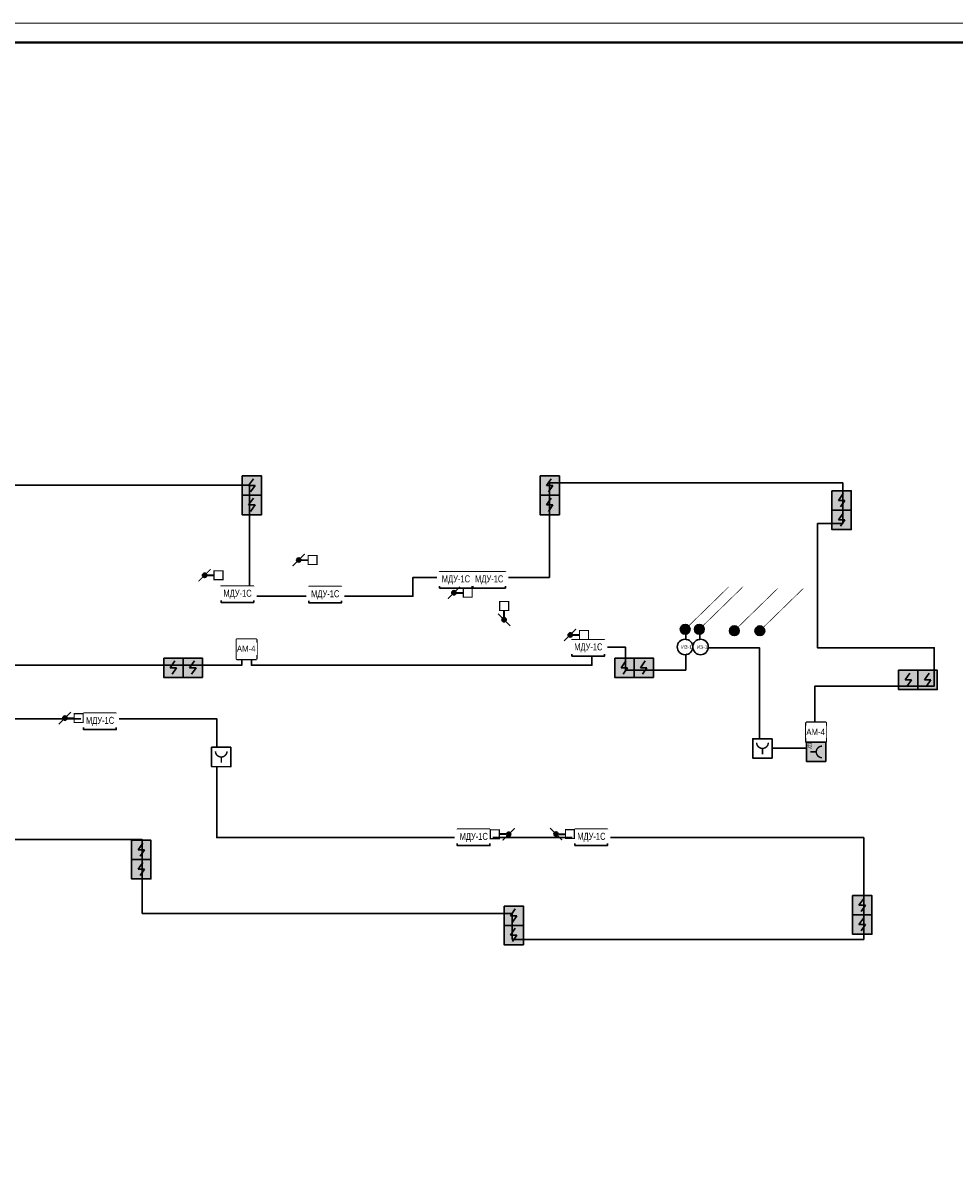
# Model space of a CAD drawing. Header units: millimetres. Extents: x -816133 to 919604, y 87941 to 147341.
# Tile 36 of 256: x -266629 to -242565, y 117641 to 147341. Entities that reach past the tile are written whole.
import ezdxf
from ezdxf.enums import TextEntityAlignment as Align

# ---------------------------------------------------------------- set-up
doc = ezdxf.new("R2010")
doc.units = ezdxf.units.MM
doc.set_wipeout_variables(frame=1)
for name, color, linetype, lineweight in [('_АПС_Оборудование', 1, 'Continuous', 30), ('RC-Извещатели_пожарные', 1, 'Continuous', 30), ('СОУЭ', 1, 'Continuous', 30), ('СС-011-ПОЖ-СИГНАЛИЗАЦИЯ', 1, 'Continuous', 30), ('УГО АПС и АПЗ$0$_АПС_Оборудование', 1, 'Continuous', 30), ('УГО АПС и АПЗ$0$СС-011-ПОЖ-СИГНАЛИЗАЦИЯ', 1, 'Continuous', 30)]:
    doc.layers.add(name, color=color, linetype=linetype, lineweight=lineweight)
for name, color, linetype in [('EI_HATCH_GALV', 7, 'Continuous'), ('АПС', 5, 'Continuous'), ('АПС_Оборудование', 1, 'Continuous'), ('формат', 250, 'Continuous')]:
    doc.layers.add(name, color=color, linetype=linetype)
doc.styles.add('Arial', font='arial.ttf', dxfattribs={"width": 0.9, "height": 700})
doc.styles.add('Arial Narrow', font='ARIALN.TTF', dxfattribs={"width": 0.9, "height": 600})
doc.styles.add('CP.Text', font='arial.ttf')
doc.styles.get("Standard").update_dxf_attribs({"font": 'isocpeur.ttf', "width": 0.9})

# ---------------------------------------------------------------- blocks, each defined once
blk = doc.blocks.new('*U1162')
at = {"color": 0, "lineweight": 0}
blk.add_lwpolyline([(-841, 0), (0, 0), (0, 594), (-841, 594)], close=True, dxfattribs=at)
at = {"lineweight": 40}
blk.add_lwpolyline([(-821, 5), (-5, 5), (-5, 589), (-821, 589)], close=True, dxfattribs=at)
at = {"style": 'Arial', "width": 0.9, "flags": 8}
blk.add_attdef('FORMAT', (-36.87, 1.26), '', height=2.8, dxfattribs=at)
blk = doc.blocks.new('*U1156')
at = {"ltscale": 100}
h = blk.add_hatch(color=256, dxfattribs=at)
h.dxf.hatch_style = 1
h.paths.add_polyline_path([(-34.8, 0, 1), (34.8, 0, 1)])
at = {"lineweight": 30}
blk.add_lwpolyline([(312.8, 312.8, 0, 45, 0), (185.6, 185.6, 4.5, 4.5, 0), (24.6, 24.6, 4.5, 4.5, 0)], format="xyseb", dxfattribs=at)
blk.add_circle((0, 0), 34.8, dxfattribs=at)
blk = doc.blocks.new('ам4')
at = {"layer": '_АПС_Оборудование', "lineweight": 40, "ltscale": 100}
blk.add_lwpolyline([(445835, -194248), (445327, -194248), (445327, -193740), (445835, -193740)], close=True, dxfattribs=at)
blk.add_wipeout([(445327, -193740), (445835, -193740), (445835, -194248), (445327, -194248)]).dxf.layer = 'АПС_Оборудование'
at = {"layer": '_АПС_Оборудование', "ltscale": 100, "insert": (445583, -193981), "char_height": 160, "attachment_point": 5, "style": 'Arial', "bg_fill": 2}
blk.add_mtext_dynamic_manual_height_columns('\\pxi-0.17961;АМ-4', width=363, gutter_width=174694, heights=[0], dxfattribs=at)
blk = doc.blocks.new('RC-UGO-IRA-01')
blk.add_wipeout([(2.5, 2.5), (2.5, -2.5), (-2.5, -2.5), (-2.5, 2.5)]).dxf.layer = 'RC-Извещатели_пожарные'
blk.add_wipeout([(-2.5, -2.5), (-2.5, 2.5), (2.5, 2.5), (2.5, -2.5)]).dxf.layer = 'RC-Извещатели_пожарные'
at = {"layer": 'RC-Извещатели_пожарные', "ltscale": 30}
blk.add_lwpolyline([(2.5, 2.5), (2.5, -2.5), (-2.5, -2.5), (-2.5, 2.5)], close=True, dxfattribs=at)
at = {"layer": 'RC-Извещатели_пожарные', "ltscale": 30, "const_width": 0.375}
blk.add_lwpolyline([(-1.5, 1.5, 1), (1.5, 1.5, 1)], format="xyb", dxfattribs=at)
blk.add_lwpolyline([(0, 0), (0, -1.5)], dxfattribs=at)
at = {"layer": 'RC-Извещатели_пожарные'}
blk.add_attdef('PSTN', text='', height=1.5, dxfattribs=at).set_placement((2.5, 2.5), align=Align.BOTTOM_CENTER)
blk = doc.blocks.new('_МДУ')
at = {"color": 1}
blk.add_wipeout([(-350, 175), (350, 175), (350, -175), (-350, -175)], dxfattribs=at)
at = {"layer": 'АПС', "color": 1, "lineweight": 30, "ltscale": 200}
blk.add_lwpolyline([(350, 175), (-350, 175), (-350, -175), (350, -175)], close=True, dxfattribs=at)
at = {"layer": 'АПС', "color": 0, "lineweight": 30, "ltscale": 200, "insert": (3, 0), "char_height": 151, "width": 668.29, "attachment_point": 5, "style": 'Arial Narrow', "bg_fill": 2}
blk.add_mtext('МДУ-1С', dxfattribs=at)
blk = doc.blocks.new('озк_выт')
at = {"layer": 'УГО АПС и АПЗ$0$_АПС_Оборудование', "ltscale": 200}
h = blk.add_hatch(color=5, dxfattribs=at)
h.dxf.hatch_style = 1
h.paths.add_polyline_path([(468756, -41333, 1), (468645, -41333, 1)])
at = {"color": 5, "const_width": 29.5}
blk.add_lwpolyline([(468544, -41177), (468661, -41294)], dxfattribs=at)
at = {"layer": 'УГО АПС и АПЗ$0$_АПС_Оборудование', "color": 5, "lineweight": 35, "ltscale": 200}
blk.add_line((468631, -41333), (468458, -41334), dxfattribs=at)
at = {"layer": 'УГО АПС и АПЗ$0$_АПС_Оборудование', "color": 5, "const_width": 29.5}
blk.add_lwpolyline([(468227, -41449), (468458, -41449), (468458, -41218), (468227, -41218)], close=True, dxfattribs=at)
blk.add_lwpolyline([(468740, -41373), (468857, -41490)], dxfattribs=at)
at = {"layer": 'УГО АПС и АПЗ$0$_АПС_Оборудование', "color": 5}
blk.add_circle((468700, -41333), 55.4, dxfattribs=at)
blk = doc.blocks.new('озк_пр')
at = {"layer": 'УГО АПС и АПЗ$0$_АПС_Оборудование', "ltscale": 200}
h = blk.add_hatch(color=1, dxfattribs=at)
h.dxf.hatch_style = 1
h.paths.add_polyline_path([(468761, -41723, 1), (468650, -41723, 1)])
at = {"color": 1, "const_width": 29.5}
blk.add_lwpolyline([(468549, -41567), (468666, -41684)], dxfattribs=at)
at = {"layer": 'УГО АПС и АПЗ$0$_АПС_Оборудование', "color": 1, "lineweight": 35, "ltscale": 200}
blk.add_line((468636, -41723), (468463, -41723), dxfattribs=at)
at = {"layer": 'УГО АПС и АПЗ$0$_АПС_Оборудование', "color": 1, "const_width": 29.5}
blk.add_lwpolyline([(468233, -41839), (468463, -41839), (468463, -41608), (468232, -41608)], close=True, dxfattribs=at)
blk.add_lwpolyline([(468745, -41762), (468862, -41880)], dxfattribs=at)
at = {"layer": 'УГО АПС и АПЗ$0$_АПС_Оборудование', "color": 1}
blk.add_circle((468706, -41723), 55.4, dxfattribs=at)
blk = doc.blocks.new('ИП 212-64 прот.R3')
at = {"layer": 'EI_HATCH_GALV', "lineweight": 30, "true_color": 0xffffff}
h = blk.add_hatch(color=7, dxfattribs=at)
h.dxf.hatch_style = 1
h.paths.add_polyline_path([(-2.5, 2.5), (2.5, 2.5), (2.5, -2.5), (-2.5, -2.5)])
at = {"color": 1, "linetype": 'ByBlock', "lineweight": -2}
for p, q in [((0.4, 1.77), (-0.83, 0)), ((-0.83, 0), (0.83, 0)), ((0.83, 0), (-0.31, -1.64))]:
    blk.add_line(p, q, dxfattribs=at)
at = {"color": 1, "linetype": 'ByBlock', "lineweight": -2, "ltscale": 0.1}
blk.add_lwpolyline([(-2.5, 2.5), (2.5, 2.5), (2.5, -2.5), (-2.5, -2.5)], close=True, dxfattribs=at)
blk = doc.blocks.new('УДП')
at = {"color": 30}
blk.add_wipeout([(324223, -148669), (324222, -149169), (323722, -149169), (323723, -148669)], dxfattribs=at).dxf.layer = 'RC-Извещатели_пожарные'
blk.add_wipeout([(323722, -149169), (323723, -148669), (324223, -148669), (324222, -149169)], dxfattribs=at).dxf.layer = 'RC-Извещатели_пожарные'
at = {"layer": 'EI_HATCH_GALV', "lineweight": 30, "true_color": 0xffffff}
h = blk.add_hatch(color=7, dxfattribs=at)
h.dxf.hatch_style = 1
h.paths.add_polyline_path([(324223, -148669), (324222, -149169), (323722, -149169), (323723, -148669)])
at = {"layer": 'RC-Извещатели_пожарные', "color": 30, "ltscale": 30}
blk.add_lwpolyline([(324223, -148669), (324222, -149169), (323722, -149169), (323723, -148669)], close=True, dxfattribs=at)
at = {"layer": 'RC-Извещатели_пожарные', "color": 30, "ltscale": 30, "const_width": 37.5}
blk.add_lwpolyline([(323823, -148769, 1), (324123, -148769, 1)], format="xyb", dxfattribs=at)
blk.add_lwpolyline([(323972, -148919), (323972, -149069)], dxfattribs=at)
at = {"color": 30, "lineweight": 30, "style": 'Arial Narrow', "width": 0.9}
blk.add_text('ДУ', height=100, dxfattribs=at).set_placement((323814, -149078), align=Align.MIDDLE_CENTER)
blk = doc.blocks.new('ИЗ-1')
blk.add_wipeout([(469979, -66893), (470179, -67093), (470379, -66893), (470179, -66693)])
blk.add_circle((470179, -66893), 200)
at = {"layer": 'УГО АПС и АПЗ$0$СС-011-ПОЖ-СИГНАЛИЗАЦИЯ', "color": 1, "style": 'CP.Text', "width": 0.8}
blk.add_text('ИЗ-1', height=90, dxfattribs=at).set_placement((470079, -66939))

msp = doc.modelspace()

# ---------------------------------------------------------------- linework, layer by layer
at = {"layer": 'СС-011-ПОЖ-СИГНАЛИЗАЦИЯ', "ltscale": 100}
for points in [[(-249156, 131608), (-249156, 131208), (-247616, 131208), (-247616, 128614), (-246181, 128614), (-246181, 130217), (-243101, 130217), (-243101, 131208), (-246118, 131208), (-246118, 134412), (-245464, 134412), (-245464, 135467), (-253038, 135467), (-253038, 133021), (-256561, 133021), (-256561, 132536), (-260780, 132536), (-260780, 135403), (-270640, 135403)], [(-274350, 130755), (-260981, 130755), (-260981, 131022), (-260733, 131022), (-260733, 130755), (-251938, 130755), (-251938, 131223), (-251077, 131223), (-251077, 130628), (-249515, 130628), (-249515, 131660)], [(-273101, 126253), (-263550, 126253), (-263550, 124343), (-263550, 124343), (-263550, 124347), (-253999, 124347), (-253999, 123672), (-244920, 123672), (-244920, 126303), (-261626, 126303), (-261626, 129372), (-269558, 129372)]]:
    msp.add_lwpolyline(points, dxfattribs=at)

# ---------------------------------------------------------------- block references
at = {"xscale": 3.600000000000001, "yscale": 3.600000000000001, "zscale": 3.600000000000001, "rotation": 359.2880171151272}
for p in [(-249532, 131682), (-249165, 131684), (-248264, 131644), (-247604, 131644)]:
    msp.add_blockref('*U1156', p, dxfattribs=at)
at = {"layer": 'СОУЭ', "color": 6, "xscale": 100, "yscale": 100, "zscale": 100}
for p in [(-260721, 135393), (-253030, 135393), (-260721, 134893), (-253030, 134893), (-245493, 135009), (-245493, 134509), (-262745, 130690), (-262245, 130690), (-251101, 130690), (-250601, 130690), (-243773, 130375), (-243273, 130375), (-263575, 125984), (-263575, 125484), (-244961, 124556), (-253959, 124286), (-244961, 124056), (-253959, 123786)]:
    msp.add_blockref('ИП 212-64 прот.R3', p, dxfattribs=at)
at = {"layer": 'СС-011-ПОЖ-СИГНАЛИЗАЦИЯ', "lineweight": 30, "xscale": -1}
for p in [(209190, 174806), (216199, 172870)]:
    msp.add_blockref('озк_выт', p, dxfattribs=at)
at = {"layer": 'СС-011-ПОЖ-СИГНАЛИЗАЦИЯ', "lineweight": 30, "xscale": -1, "rotation": 90}
msp.add_blockref('озк_выт', (-295540, 600628), dxfattribs=at)
at = {"layer": 'формат', "xscale": 100, "yscale": 100, "zscale": 100}
msp.add_blockref('*U1162', (-227433, 87941), dxfattribs=at)

# ---------------------------------------------------------------- next in the draw order: block references
at = {"layer": '_АПС_Оборудование', "color": 0, "lineweight": 30, "xscale": 1.2, "yscale": 1.2, "zscale": 1.2}
for p in [(-255455, 132959), (-261093, 132588), (-258829, 132575), (-252035, 131203), (-264643, 129304), (-254995, 126308), (-251957, 126310)]:
    msp.add_blockref('_МДУ', p, dxfattribs=at)
at = {"layer": 'RC-Извещатели_пожарные', "lineweight": 30}
msp.add_blockref('ИЗ-1', (-719714, 198119), dxfattribs=at)
at = {"layer": 'RC-Извещатели_пожарные', "xscale": 99.9999999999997, "yscale": 99.9999999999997, "zscale": 99.9999999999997, "rotation": 359.9525678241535}
for p in [(-261511, 128385), (-247536, 128606)]:
    msp.add_blockref('RC-UGO-IRA-01', p, dxfattribs=at)
at = {"layer": 'СС-011-ПОЖ-СИГНАЛИЗАЦИЯ', "lineweight": 30}
for p in [(-706436, 325162), (-691732, 323014)]:
    msp.add_blockref('ам4', p, dxfattribs=at)

# ---------------------------------------------------------------- next in the draw order: block references
at = {"layer": 'RC-Извещатели_пожарные', "lineweight": 30}
msp.add_blockref('ИЗ-1', (-719314, 198119), dxfattribs=at)
at = {"layer": 'СС-011-ПОЖ-СИГНАЛИЗАЦИЯ', "lineweight": 30, "xscale": -1}
for p in [(206760, 174413), (213197, 173960), (203152, 170723)]:
    msp.add_blockref('озк_выт', p, dxfattribs=at)
at = {"layer": 'СС-011-ПОЖ-СИГНАЛИЗАЦИЯ', "lineweight": 30}
for name, p, rotation in [('УДП', (-97228, 452489), 270), ('озк_пр', (215839, 84670), 180)]:
    msp.add_blockref(name, p, dxfattribs=dict(at, rotation=rotation))
at = {"layer": 'СС-011-ПОЖ-СИГНАЛИЗАЦИЯ', "lineweight": 30, "xscale": -1, "rotation": 180}
msp.add_blockref('озк_выт', (-722790, 85056), dxfattribs=at)

# ---------------------------------------------------------------- next in the draw order: block references
at = {"layer": '_АПС_Оборудование', "color": 0, "lineweight": 30, "xscale": 1.2, "yscale": 1.2, "zscale": 1.2}
msp.add_blockref('_МДУ', (-254595, 132959), dxfattribs=at)

doc.saveas('drawing.dxf')
